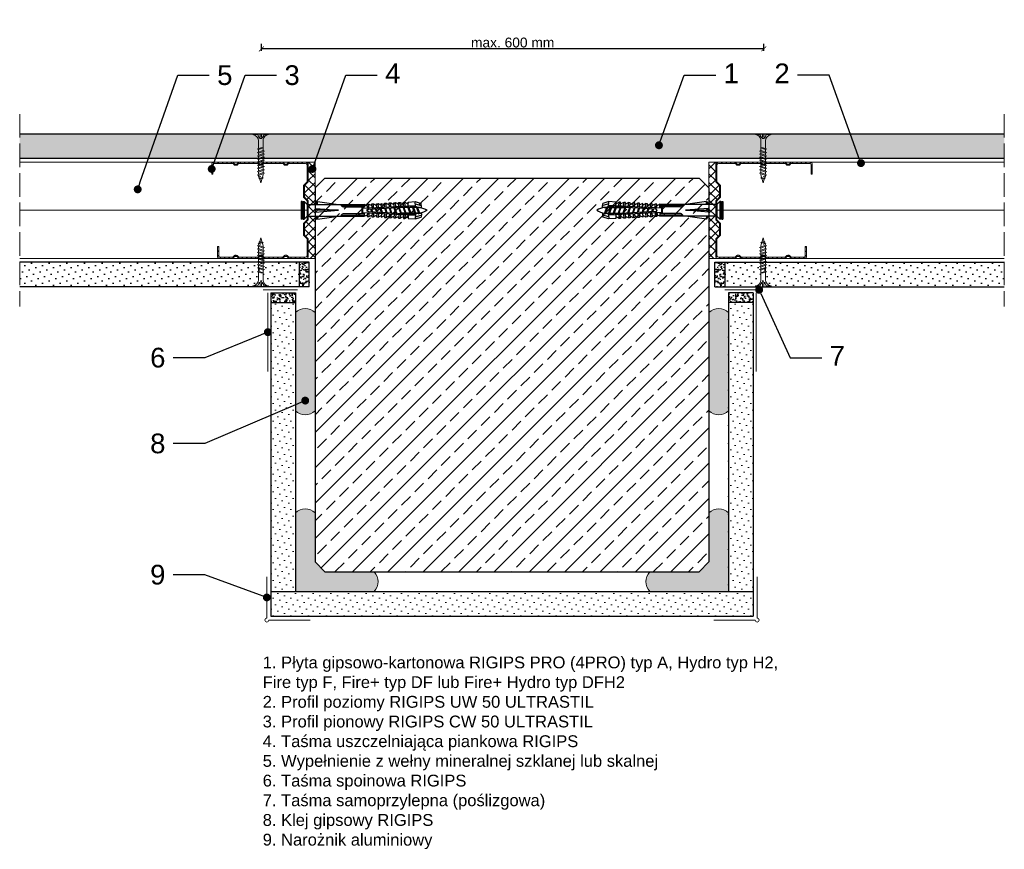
# Model space of a CAD drawing. Header units: millimetres. Extents: x 1245 to 3706, y 234 to 1605.
# Tile 3 of 9: x 1245 to 1745, y 1184 to 1605. Entities that reach past the tile are written whole.
import ezdxf
from ezdxf import colors
from ezdxf.entities.mleader import LeaderData, LeaderLine
from ezdxf.math import Vec2, Vec3

# ---------------------------------------------------------------- set-up
doc = ezdxf.new("R2010")
doc.units = ezdxf.units.MM
doc.linetypes.add('ACAD_ISO02W100', pattern=[15, 12, -3])
for name, color, linetype, lineweight in [('_ISOVER WELNA', 7, 'BATTING', 9), ('_RIGIPS AKCESORIA', 7, 'Continuous', 18), ('_RIGIPS G-K', 7, 'Continuous', 25), ('_RIGIPS PROFIL', 7, 'Continuous', 18), ('KRESKOWANIE', 7, 'Continuous', 9), ('OPISY', 7, 'Continuous', 9), ('PRZERYWANA', 7, 'ACAD_ISO02W100', 9), ('WYMIARY', 7, 'Continuous', 25)]:
    doc.layers.add(name, color=color, linetype=linetype, lineweight=lineweight)
doc.styles.get("Standard").update_dxf_attribs({"font": 'arial.ttf'})
doc.linetypes.add('BATTING', pattern='A,0.00254,-2.54,[134,ltypeshp.shx,S=2.54,R=0,X=-2.54,Y=0],-5.08,[134,ltypeshp.shx,S=2.54,R=180,X=2.54,Y=0],-2.54', length=10.16254)
doc.dimstyles.new('ISO-25', dxfattribs={"dimtxt": 5, "dimasz": 2.5, "dimexe": 2.5, "dimexo": 0.625, "dimtad": 1, "dimtxsty": 'Standard', "dimblk": 'ARCHTICK', "dimcen": 2.5, "dimadec": 0, "dimazin": 0, "dimtfac": 1, "dimtmove": 0, "dimatfit": 3, "dimfxl": 1, "dimfxlon": 1, "dimarcsym": 0})

# ---------------------------------------------------------------- blocks, each defined once
blk = doc.blocks.new('TN 25')
at = {"layer": '_RIGIPS AKCESORIA'}
for p, q in [((0, -0.84), (0, 7.16)), ((0, 7.16), (0.46, 7.16)), ((0.46, 7.16), (0.46, 4.78)), ((8.47, 4.46), (8.79, 5)), ((8.79, 5), (9.93, 2.01)), ((10.1, 4.46), (10.41, 5)), ((10.41, 5), (11.56, 2.01)), ((11.67, 4.46), (11.99, 5)), ((11.99, 5), (13.14, 2.01)), ((13.21, 4.46), (13.52, 5)), ((13.52, 5), (14.67, 2.01)), ((14.8, 4.46), (15.12, 5)), ((15.12, 5), (16.26, 2.01)), ((16.42, 4.46), (16.73, 5)), ((16.73, 5), (17.88, 2.01)), ((17.99, 4.46), (18.31, 5)), ((18.31, 5), (19.45, 2.01)), ((19.68, 4.46), (20, 5)), ((20, 5), (21.14, 2.01)), ((0.46, 4.78), (0, 4.78)), ((0, 3.5), (1.77, 3.5)), ((0, 2.83), (1.77, 2.83)), ((0.46, 1.64), (0, 1.64)), ((0.46, -0.84), (0.46, 1.64)), ((1.77, 3.5), (1.77, 4.2)), ((1.77, 2.83), (1.77, 2.18)), ((3.02, 4.46), (8.47, 4.46)), ((7.49, 2.01), (3.55, 2.01)), ((7.12, 4.46), (7.12, 3.18)), ((8.03, 2.01), (7.12, 4.46)), ((7.12, 3.18), (7.65, 1.53)), ((7.65, 1.53), (8.03, 2.01)), ((9.41, 2.01), (8.03, 2.01)), ((9.61, 1.51), (8.47, 4.46)), ((9, 4.46), (10.1, 4.46)), ((9.93, 2.01), (9.61, 1.51)), ((11.04, 2.01), (9.93, 2.01)), ((11.23, 1.51), (10.1, 4.46)), ((10.62, 4.46), (11.67, 4.46)), ((11.56, 2.01), (11.23, 1.51)), ((12.61, 2.01), (11.56, 2.01)), ((12.81, 1.51), (11.67, 4.46)), ((12.2, 4.46), (13.21, 4.46)), ((13.14, 2.01), (12.81, 1.51)), ((14.15, 2.01), (13.14, 2.01)), ((14.34, 1.51), (13.21, 4.46)), ((13.73, 4.46), (14.8, 4.46)), ((14.67, 2.01), (14.34, 1.51)), ((15.74, 2.01), (14.67, 2.01)), ((15.94, 1.51), (14.8, 4.46)), ((15.33, 4.46), (16.42, 4.46)), ((16.26, 2.01), (15.94, 1.51)), ((17.36, 2.01), (16.26, 2.01)), ((17.55, 1.51), (16.42, 4.46)), ((16.94, 4.46), (17.99, 4.46)), ((17.88, 2.01), (17.55, 1.51)), ((18.93, 2.01), (17.88, 2.01)), ((19.13, 1.51), (17.99, 4.46)), ((18.52, 4.46), (19.68, 4.46)), ((19.45, 2.01), (19.13, 1.51)), ((19.45, 2.01), (20.62, 2.01)), ((20.82, 1.51), (19.68, 4.46)), ((20.21, 4.46), (20.7, 4.46)), ((20.7, 4.46), (22.28, 3.98)), ((21.14, 2.01), (20.82, 1.51)), ((21.14, 2.01), (21.81, 2.12)), ((21.85, 1.83), (21.67, 3.28)), ((21.67, 3.28), (22.14, 2.4)), ((22.14, 2.4), (21.85, 1.83)), ((22.7, 2.36), (22.14, 2.4)), ((22.28, 3.98), (22.56, 4.37)), ((22.7, 2.36), (22.28, 3.98)), ((22.56, 4.37), (23.03, 2.71)), ((23.03, 2.71), (22.7, 2.36)), ((22.71, 3.85), (25, 3.24)), ((25, 3.24), (23.03, 2.71)), ((0, -0.84), (0.46, -0.84))]:
    blk.add_line(p, q, dxfattribs=at)
for centre, major_axis, ratio, start_param, end_param in [((3.09, 7.67), (0.17, 3.2), 0.826134, 1.773653, 3.180586), ((-0.04, 0.9), (0, 3.93), 0.848176, -0.720942, -0.151112), ((3.37, -1.57), (0.28, 3.57), 0.832181, 0.035984, 1.430787), ((-2.73, 15.91), (0, 14.76), 0.848176, 3.399396, 3.475072), ((0.59, 4.62), (0, 2.81), 0.848176, 3.475072, 3.862535), ((1.66, 3.18), (0, 0.895), 0.848176, -1.552777, -0.720942), ((1.66, 3.18), (0, 0.895), 0.848176, 3.862535, 4.730408)]:
    blk.add_ellipse(centre, major_axis=major_axis, ratio=ratio, start_param=start_param, end_param=end_param, dxfattribs=at)
blk = doc.blocks.new('CW 50 ULTRASTIL')
h = blk.add_hatch()
h.set_pattern_fill('ANSI31', color=256, scale=0.5, style=0)
h.paths.add_polyline_path([(28.56, 40.65, -0.198912), (28.71, 41), (30.21, 42.51, 0.198912), (30.36, 42.86), (30.36, 48.45, 0.198912), (30.21, 48.8), (28.71, 50.31, -0.198912), (28.56, 50.66), (28.56, 59.85, -0.198912), (28.71, 60.2), (30.21, 61.71, 0.198912), (30.36, 62.06), (30.36, 67.65, 0.198912), (30.21, 68), (28.71, 69.51, -0.198912), (28.56, 69.86), (28.56, 78.31, -0.414214), (29.36, 79.11), (37.68, 79.11, -0.198912), (38.04, 78.96), (38.74, 78.25, 0.198912), (39.1, 78.11), (39.68, 78.11, 0.198912), (40.04, 78.25), (40.74, 78.96, -0.198912), (41.1, 79.11), (50.38, 79.11, -0.198912), (50.74, 78.96), (51.44, 78.25, 0.198912), (51.8, 78.11), (52.38, 78.11, 0.198912), (52.74, 78.25), (53.44, 78.96, -0.198912), (53.8, 79.11), (63.08, 79.11, -0.198912), (63.44, 78.96), (64.14, 78.25, 0.198912), (64.5, 78.11), (65.08, 78.11, 0.198912), (65.44, 78.25), (66.14, 78.96, -0.198912), (66.5, 79.11), (75.66, 79.11, -0.414214), (76.46, 78.31), (76.46, 73.66), (77.01, 73.66), (77.01, 78.86, 0.414214), (76.21, 79.66), (66.5, 79.66, 0.198912), (66.14, 79.51), (65.44, 78.8, -0.198912), (65.08, 78.66), (64.5, 78.66, -0.198912), (64.14, 78.8), (63.44, 79.51, 0.198912), (63.08, 79.66), (53.8, 79.66, 0.198912), (53.44, 79.51), (52.74, 78.8, -0.198912), (52.38, 78.66), (51.8, 78.66, -0.198912), (51.44, 78.8), (50.74, 79.51, 0.198912), (50.38, 79.66), (41.1, 79.66, 0.198912), (40.74, 79.51), (40.04, 78.8, -0.198912), (39.68, 78.66), (39.1, 78.66, -0.198912), (38.74, 78.8), (38.04, 79.51, 0.198912), (37.68, 79.66), (28.81, 79.66, 0.414214), (28.01, 78.86), (28.01, 69.86, 0.198912), (28.16, 69.51), (29.66, 68, -0.198912), (29.81, 67.65), (29.81, 62.06, -0.198912), (29.66, 61.71), (28.16, 60.2, 0.198912), (28.01, 59.85), (28.01, 50.66, 0.198912), (28.16, 50.31), (29.66, 48.8, -0.198912), (29.81, 48.45), (29.81, 42.86, -0.198912), (29.66, 42.51), (28.16, 41, 0.198912), (28.01, 40.65), (28.01, 31.66, 0.414214), (28.81, 30.86), (37.68, 30.86, 0.198912), (38.04, 31), (38.74, 31.71, -0.198912), (39.1, 31.86), (39.68, 31.86, -0.198912), (40.04, 31.71), (40.74, 31, 0.198912), (41.1, 30.86), (50.38, 30.86, 0.198912), (50.74, 31), (51.44, 31.71, -0.198912), (51.8, 31.86), (52.38, 31.86, -0.198912), (52.74, 31.71), (53.44, 31, 0.198912), (53.8, 30.86), (63.08, 30.86, 0.198912), (63.44, 31), (64.14, 31.71, -0.198912), (64.5, 31.86), (65.08, 31.86, -0.198912), (65.44, 31.71), (66.14, 31, 0.198912), (66.5, 30.86), (73.21, 30.86, 0.414214), (74.01, 31.66), (74.01, 36.86), (73.46, 36.86), (73.46, 32.21, -0.414214), (72.66, 31.41), (66.5, 31.41, -0.198912), (66.14, 31.55), (65.44, 32.26, 0.198912), (65.08, 32.41), (64.5, 32.41, 0.198912), (64.14, 32.26), (63.44, 31.55, -0.198912), (63.08, 31.41), (53.8, 31.41, -0.198912), (53.44, 31.55), (52.74, 32.26, 0.198912), (52.38, 32.41), (51.8, 32.41, 0.198912), (51.44, 32.26), (50.74, 31.55, -0.198912), (50.38, 31.41), (41.1, 31.41, -0.198912), (40.74, 31.55), (40.04, 32.26, 0.198912), (39.68, 32.41), (39.1, 32.41, 0.198912), (38.74, 32.26), (38.04, 31.55, -0.198912), (37.68, 31.41), (29.36, 31.41, -0.414214), (28.56, 32.21)])
at = {"layer": '_RIGIPS PROFIL'}
for p, q in [((28.01, 78.86), (28.01, 69.86)), ((28.56, 78.31), (28.56, 69.86)), ((37.68, 79.66), (28.81, 79.66)), ((37.68, 79.11), (29.36, 79.11)), ((38.04, 79.51), (38.74, 78.8)), ((38.04, 78.96), (38.74, 78.25)), ((39.68, 78.66), (39.1, 78.66)), ((39.68, 78.11), (39.1, 78.11)), ((40.74, 79.51), (40.04, 78.8)), ((40.74, 78.96), (40.04, 78.25)), ((50.38, 79.66), (41.1, 79.66)), ((50.38, 79.11), (41.1, 79.11)), ((50.74, 79.51), (51.44, 78.8)), ((50.74, 78.96), (51.44, 78.25)), ((52.38, 78.66), (51.8, 78.66)), ((52.38, 78.11), (51.8, 78.11)), ((53.44, 79.51), (52.74, 78.8)), ((53.44, 78.96), (52.74, 78.25)), ((53.8, 79.66), (63.08, 79.66)), ((53.8, 79.11), (63.08, 79.11)), ((63.44, 79.51), (64.14, 78.8)), ((63.44, 78.96), (64.14, 78.25)), ((65.08, 78.66), (64.5, 78.66)), ((65.08, 78.11), (64.5, 78.11)), ((66.14, 79.51), (65.44, 78.8)), ((66.14, 78.96), (65.44, 78.25)), ((76.21, 79.66), (66.5, 79.66)), ((75.66, 79.11), (66.5, 79.11)), ((76.46, 73.66), (76.46, 78.31)), ((77.01, 73.66), (77.01, 78.86)), ((76.46, 73.66), (77.01, 73.66)), ((29.66, 68), (28.16, 69.51)), ((30.21, 68), (28.71, 69.51)), ((29.81, 67.65), (29.81, 62.06)), ((30.36, 67.65), (30.36, 62.06)), ((29.66, 61.71), (28.16, 60.2)), ((30.21, 61.71), (28.71, 60.2)), ((28.01, 59.85), (28.01, 50.66)), ((28.56, 59.85), (28.56, 50.66)), ((29.66, 48.8), (28.16, 50.31)), ((30.21, 48.8), (28.71, 50.31)), ((29.81, 42.86), (29.81, 48.45)), ((30.36, 42.86), (30.36, 48.45)), ((28.01, 31.66), (28.01, 40.65)), ((29.66, 42.51), (28.16, 41)), ((28.56, 32.21), (28.56, 40.65)), ((30.21, 42.51), (28.71, 41)), ((73.46, 36.86), (73.46, 32.21)), ((73.46, 36.86), (74.01, 36.86)), ((74.01, 36.86), (74.01, 31.66)), ((37.68, 30.86), (28.81, 30.86)), ((37.68, 31.41), (29.36, 31.41)), ((38.04, 31.55), (38.74, 32.26)), ((38.04, 31), (38.74, 31.71)), ((39.68, 32.41), (39.1, 32.41)), ((39.68, 31.86), (39.1, 31.86)), ((40.74, 31.55), (40.04, 32.26)), ((40.74, 31), (40.04, 31.71)), ((50.38, 31.41), (41.1, 31.41)), ((50.38, 30.86), (41.1, 30.86)), ((50.74, 31.55), (51.44, 32.26)), ((50.74, 31), (51.44, 31.71)), ((52.38, 32.41), (51.8, 32.41)), ((52.38, 31.86), (51.8, 31.86)), ((53.44, 31.55), (52.74, 32.26)), ((53.44, 31), (52.74, 31.71)), ((53.8, 31.41), (63.08, 31.41)), ((53.8, 30.86), (63.08, 30.86)), ((63.44, 31.55), (64.14, 32.26)), ((63.44, 31), (64.14, 31.71)), ((65.08, 32.41), (64.5, 32.41)), ((65.08, 31.86), (64.5, 31.86)), ((66.14, 31.55), (65.44, 32.26)), ((66.14, 31), (65.44, 31.71)), ((72.66, 31.41), (66.5, 31.41)), ((73.21, 30.86), (66.5, 30.86))]:
    blk.add_line(p, q, dxfattribs=at)
for centre, radius, start, end in [((28.81, 78.86), 0.8, 90, 180), ((29.36, 78.31), 0.8, 90, 180), ((37.68, 79.16), 0.5, 45, 90), ((37.68, 78.61), 0.5, 45, 90), ((39.1, 79.16), 0.5, 225, 270), ((39.1, 78.61), 0.5, 225, 270), ((39.68, 79.16), 0.5, 270, 315), ((39.68, 78.61), 0.5, 270, 315), ((41.1, 79.16), 0.5, 90, 135), ((41.1, 78.61), 0.5, 90, 135), ((50.38, 79.16), 0.5, 45, 90), ((50.38, 78.61), 0.5, 45, 90), ((51.8, 79.16), 0.5, 225, 270), ((51.8, 78.61), 0.5, 225, 270), ((52.38, 79.16), 0.5, 270, 315), ((52.38, 78.61), 0.5, 270, 315), ((53.8, 79.16), 0.5, 90, 135), ((53.8, 78.61), 0.5, 90, 135), ((63.08, 79.16), 0.5, 45, 90), ((63.08, 78.61), 0.5, 45, 90), ((64.5, 79.16), 0.5, 225, 270), ((64.5, 78.61), 0.5, 225, 270), ((65.08, 79.16), 0.5, 270, 315), ((65.08, 78.61), 0.5, 270, 315), ((66.5, 79.16), 0.5, 90, 135), ((66.5, 78.61), 0.5, 90, 135), ((75.66, 78.31), 0.8, 0, 90), ((76.21, 78.86), 0.8, 0, 90), ((28.51, 69.86), 0.5, 180, 225), ((29.06, 69.86), 0.5, 180, 225), ((29.31, 67.65), 0.5, 0, 45), ((29.86, 67.65), 0.5, 0, 45), ((28.51, 59.85), 0.5, 135, 180), ((29.06, 59.85), 0.5, 135, 180), ((29.31, 62.06), 0.5, 315, 0), ((29.86, 62.06), 0.5, 315, 0), ((28.51, 50.66), 0.5, 180, 225), ((29.06, 50.66), 0.5, 180, 225), ((29.31, 48.45), 0.5, 0, 45), ((29.86, 48.45), 0.5, 0, 45), ((28.51, 40.65), 0.5, 135, 180), ((29.06, 40.65), 0.5, 135, 180), ((29.31, 42.86), 0.5, 315, 0), ((29.86, 42.86), 0.5, 315, 0), ((28.81, 31.66), 0.8, 180, 270), ((29.36, 32.21), 0.8, 180, 270), ((37.68, 31.91), 0.5, 270, 315), ((37.68, 31.36), 0.5, 270, 315), ((39.1, 31.91), 0.5, 90, 135), ((39.1, 31.36), 0.5, 90, 135), ((39.68, 31.91), 0.5, 45, 90), ((39.68, 31.36), 0.5, 45, 90), ((41.1, 31.91), 0.5, 225, 270), ((41.1, 31.36), 0.5, 225, 270), ((50.38, 31.91), 0.5, 270, 315), ((50.38, 31.36), 0.5, 270, 315), ((51.8, 31.91), 0.5, 90, 135), ((51.8, 31.36), 0.5, 90, 135), ((52.38, 31.91), 0.5, 45, 90), ((52.38, 31.36), 0.5, 45, 90), ((53.8, 31.91), 0.5, 225, 270), ((53.8, 31.36), 0.5, 225, 270), ((63.08, 31.91), 0.5, 270, 315), ((63.08, 31.36), 0.5, 270, 315), ((64.5, 31.91), 0.5, 90, 135), ((64.5, 31.36), 0.5, 90, 135), ((65.08, 31.91), 0.5, 45, 90), ((65.08, 31.36), 0.5, 45, 90), ((66.5, 31.91), 0.5, 225, 270), ((66.5, 31.36), 0.5, 225, 270), ((72.66, 32.21), 0.8, 270, 0), ((73.21, 31.66), 0.8, 270, 0)]:
    blk.add_arc(centre, radius, start, end, dxfattribs=at)
blk = doc.blocks.new('kolek rozprezny komplet 60')
for p, q in [((390.66, 217.01), (390.76, 218.91)), ((393.15, 216.88), (390.66, 217.01)), ((393.75, 218.75), (390.71, 217.96)), ((393.81, 219.85), (390.76, 218.91)), ((391.67, 216.95), (392.67, 216.95)), ((392.67, 216.95), (391.67, 213.95)), ((392.67, 216.95), (392.07, 213.95)), ((393.07, 216.95), (392.07, 213.95)), ((392.67, 216.95), (393.04, 217.45)), ((393.07, 216.95), (393.04, 217.45)), ((393.07, 216.95), (394.67, 216.95)), ((394.67, 216.95), (393.67, 213.95)), ((393.68, 217.35), (393.81, 219.85)), ((417.38, 216.11), (393.68, 217.35)), ((420.47, 216.55), (393.71, 217.95)), ((397.41, 219.66), (393.81, 219.85)), ((394.67, 216.95), (394.07, 213.95)), ((395.07, 216.95), (394.07, 213.95)), ((394.67, 216.95), (394.92, 217.29)), ((395.07, 216.95), (395.05, 217.28)), ((395.07, 216.95), (397.07, 216.95)), ((397.07, 216.95), (396.07, 213.95)), ((397.07, 216.95), (396.47, 213.95)), ((397.47, 216.95), (396.47, 213.95)), ((397.07, 216.95), (397.23, 217.17)), ((397.31, 217.76), (397.41, 219.66)), ((397.47, 216.95), (397.46, 217.16)), ((397.47, 216.95), (399.47, 216.95)), ((397.67, 217.14), (397.71, 217.74)), ((399, 219.58), (397.82, 218.98)), ((398.47, 217.1), (398.5, 217.7)), ((399.47, 216.95), (398.47, 213.95)), ((399.47, 216.95), (398.87, 213.95)), ((399.87, 216.95), (398.87, 213.95)), ((398.9, 217.68), (399, 219.58)), ((399.8, 219.54), (399, 219.58)), ((399.47, 216.95), (399.55, 217.05)), ((399.7, 217.64), (399.8, 219.54)), ((399.87, 216.95), (399.87, 217.03)), ((399.87, 216.95), (401.38, 216.95)), ((400.07, 217.02), (400.1, 217.62)), ((401.4, 219.45), (400.22, 218.85)), ((400.87, 216.98), (400.9, 217.58)), ((401.87, 216.92), (400.87, 213.95)), ((401.87, 216.92), (401.27, 213.95)), ((402.26, 216.9), (401.27, 213.95)), ((401.3, 217.56), (401.4, 219.45)), ((402.2, 219.41), (401.4, 219.45)), ((402.1, 217.51), (402.2, 219.41)), ((402.47, 216.89), (402.5, 217.49)), ((403.8, 219.33), (402.61, 218.72)), ((403.27, 216.85), (403.3, 217.45)), ((404.22, 216.8), (403.31, 214.05)), ((403.7, 217.43), (403.8, 219.33)), ((404.24, 216.8), (403.7, 214.07)), ((404.62, 216.78), (403.72, 214.07)), ((404.6, 219.29), (403.8, 219.33)), ((404.5, 217.39), (404.6, 219.29)), ((404.86, 216.77), (404.9, 217.37)), ((406.19, 219.2), (405.01, 218.6)), ((405.66, 216.73), (405.69, 217.32)), ((406.58, 216.68), (405.75, 214.18)), ((406.09, 217.3), (406.19, 219.2)), ((406.62, 216.68), (406.12, 214.2)), ((406.98, 216.66), (406.16, 214.2)), ((406.99, 219.16), (406.19, 219.2)), ((406.89, 217.26), (406.99, 219.16)), ((407.26, 216.64), (407.29, 217.24)), ((408.59, 219.08), (407.41, 218.47)), ((408.06, 216.6), (408.09, 217.2)), ((408.94, 216.55), (408.19, 214.31)), ((408.49, 217.18), (408.59, 219.08)), ((408.99, 216.55), (408.55, 214.33)), ((409.39, 219.03), (408.59, 219.08)), ((409.34, 216.53), (408.6, 214.33)), ((409.29, 217.14), (409.39, 219.03)), ((409.66, 216.52), (409.69, 217.12)), ((410.99, 218.95), (409.8, 218.35)), ((410.46, 216.47), (410.49, 217.07)), ((411.3, 216.43), (410.64, 214.44)), ((410.89, 217.05), (410.99, 218.95)), ((411.37, 216.43), (410.98, 214.45)), ((411.69, 216.41), (411.04, 214.46)), ((412.59, 218.87), (411.4, 218.26)), ((412.05, 216.39), (412.09, 216.99)), ((412.49, 216.97), (412.59, 218.87)), ((413.38, 218.82), (412.59, 218.87)), ((412.85, 216.35), (412.89, 216.95)), ((413.66, 216.31), (413.08, 214.56)), ((413.28, 216.93), (413.38, 218.82)), ((413.75, 216.3), (413.4, 214.58)), ((414.05, 216.29), (413.49, 214.58)), ((414.98, 218.74), (413.8, 218.14)), ((414.45, 216.27), (414.48, 216.86)), ((414.88, 216.84), (414.98, 218.74)), ((415.78, 218.7), (414.98, 218.74)), ((415.25, 216.22), (415.28, 216.82)), ((416.02, 216.18), (415.52, 214.69)), ((415.68, 216.8), (415.78, 218.7)), ((416.12, 216.18), (415.83, 214.71)), ((416.41, 216.16), (415.93, 214.71)), ((417.38, 218.62), (416.2, 218.01)), ((417.28, 216.72), (417.38, 218.62)), ((418.18, 218.57), (417.38, 218.62)), ((418.22, 215.58), (418.01, 214.95)), ((418.08, 216.68), (418.18, 218.57)), ((419.78, 218.49), (418.59, 217.89)), ((419.68, 216.59), (419.78, 218.49)), ((430.17, 217.15), (419.71, 217.15)), ((431.37, 217.95), (419.75, 217.95)), ((448.67, 218.45), (419.77, 218.45)), ((420.47, 217.15), (420.47, 213.75)), ((420.67, 217.15), (420.67, 213.75)), ((420.87, 217.15), (420.87, 213.75)), ((443.47, 219.95), (432.8, 218.45)), ((444.34, 216.37), (432.8, 215.45)), ((432.8, 215.45), (443.47, 215.45)), ((444.34, 214.53), (432.8, 215.45)), ((443.47, 218.45), (443.47, 219.95)), ((443.47, 219.95), (444.34, 218.45)), ((444.34, 216.37), (443.47, 215.45)), ((444.34, 214.53), (443.47, 215.45)), ((444.34, 214.53), (444.34, 216.37)), ((450.17, 219.95), (448.67, 218.45)), ((448.67, 218.45), (448.67, 212.45)), ((448.67, 216.95), (448.67, 213.95)), ((450.17, 219.95), (450.17, 210.95)), ((450.67, 219.95), (450.17, 219.95)), ((450.67, 219.95), (450.67, 210.95)), ((450.67, 219.35), (451.17, 219.95)), ((451.17, 219.95), (451.67, 219.95)), ((451.17, 219.95), (451.17, 210.95)), ((451.67, 219.95), (451.67, 210.95)), ((393.15, 214.02), (390.66, 213.89)), ((390.66, 213.89), (390.76, 211.99)), ((393.75, 212.15), (390.71, 212.94)), ((393.81, 211.05), (390.76, 211.99)), ((391.67, 213.95), (391.71, 213.45)), ((391.71, 213.45), (392.07, 213.95)), ((392.07, 213.95), (393.67, 213.95)), ((393.67, 213.95), (393.7, 213.55)), ((417.38, 214.79), (393.68, 213.55)), ((393.68, 213.55), (393.81, 211.05)), ((420.47, 214.35), (393.71, 212.95)), ((393.78, 213.55), (394.07, 213.95)), ((397.41, 211.24), (393.81, 211.05)), ((394.07, 213.95), (396.07, 213.95)), ((396.07, 213.95), (396.09, 213.67)), ((396.28, 213.68), (396.47, 213.95)), ((396.47, 213.95), (398.47, 213.95)), ((397.31, 213.14), (397.41, 211.24)), ((397.67, 213.76), (397.71, 213.16)), ((399, 211.32), (397.82, 211.93)), ((398.47, 213.95), (398.48, 213.8)), ((398.47, 213.8), (398.5, 213.2)), ((398.77, 213.81), (398.87, 213.95)), ((398.87, 213.95), (400.87, 213.95)), ((398.9, 213.22), (399, 211.32)), ((399.8, 211.36), (399, 211.32)), ((399.7, 213.26), (399.8, 211.36)), ((400.07, 213.88), (400.1, 213.28)), ((401.4, 211.45), (400.22, 212.05)), ((400.87, 213.95), (400.88, 213.92)), ((400.87, 213.92), (400.9, 213.32)), ((401.27, 213.95), (401.38, 213.95)), ((401.27, 213.94), (401.27, 213.95)), ((401.3, 213.35), (401.4, 211.45)), ((402.2, 211.49), (401.4, 211.45)), ((402.1, 213.39), (402.2, 211.49)), ((402.47, 214.01), (402.5, 213.41)), ((403.8, 211.57), (402.61, 212.18)), ((403.27, 214.05), (403.3, 213.45)), ((403.7, 213.47), (403.8, 211.57)), ((404.6, 211.62), (403.8, 211.57)), ((404.5, 213.51), (404.6, 211.62)), ((404.86, 214.13), (404.9, 213.53)), ((406.19, 211.7), (405.01, 212.3)), ((405.66, 214.17), (405.69, 213.58)), ((406.09, 213.6), (406.19, 211.7)), ((406.99, 211.74), (406.19, 211.7)), ((406.89, 213.64), (406.99, 211.74)), ((407.26, 214.26), (407.29, 213.66)), ((408.59, 211.82), (407.41, 212.43)), ((408.06, 214.3), (408.09, 213.7)), ((408.49, 213.72), (408.59, 211.82)), ((409.39, 211.87), (408.59, 211.82)), ((409.29, 213.76), (409.39, 211.87)), ((409.66, 214.38), (409.69, 213.79)), ((410.99, 211.95), (409.8, 212.55)), ((410.46, 214.43), (410.49, 213.83)), ((410.89, 213.85), (410.99, 211.95)), ((412.59, 212.03), (411.4, 212.64)), ((412.05, 214.51), (412.09, 213.91)), ((412.49, 213.93), (412.59, 212.03)), ((413.38, 212.08), (412.59, 212.03)), ((412.85, 214.55), (412.89, 213.95)), ((413.28, 213.97), (413.38, 212.08)), ((414.98, 212.16), (413.8, 212.76)), ((414.45, 214.64), (414.48, 214.04)), ((414.88, 214.06), (414.98, 212.16)), ((415.78, 212.2), (414.98, 212.16)), ((415.25, 214.68), (415.28, 214.08)), ((415.68, 214.1), (415.78, 212.2)), ((417.38, 212.29), (416.2, 212.89)), ((417.28, 214.18), (417.38, 212.29)), ((418.18, 212.33), (417.38, 212.29)), ((418.08, 214.22), (418.18, 212.33)), ((419.78, 212.41), (418.59, 213.01)), ((419.68, 214.31), (419.78, 212.41)), ((430.17, 213.75), (419.71, 213.75)), ((431.37, 212.95), (419.75, 212.95)), ((448.67, 212.45), (419.77, 212.45)), ((443.47, 210.95), (432.8, 212.45)), ((443.47, 212.45), (443.47, 210.95)), ((443.47, 210.95), (444.34, 212.45)), ((450.17, 210.95), (448.67, 212.45)), ((450.67, 210.95), (450.17, 210.95)), ((450.67, 211.55), (451.17, 210.95)), ((451.17, 210.95), (451.67, 210.95))]:
    blk.add_line(p, q)
for centre, radius, start, end in [((393.41, 206.24), 10.85, 99.2038, 121.9083), ((393.41, 224.66), 10.85, 238.0917, 260.7962), ((393.65, 216.85), 0.5, 87, 177), ((397.68, 219.24), 0.3, 177, 297), ((400.08, 219.12), 0.3, 177, 297), ((402.48, 218.99), 0.3, 177, 297), ((404.87, 218.87), 0.3, 177, 297), ((407.27, 218.74), 0.3, 177, 297), ((409.67, 218.61), 0.3, 177, 297), ((411.27, 218.53), 0.3, 177, 297), ((413.66, 218.41), 0.3, 177, 297), ((416.06, 218.28), 0.3, 177, 297), ((417.55, 215.45), 0.682, 255.8604, 104.1386), ((418.46, 218.15), 0.3, 177, 297), ((422.67, 216.95), 1, 90, 168.463), ((430.17, 218.45), 1.3, 270, 0), ((393.65, 214.05), 0.5, 183, 273), ((397.68, 211.66), 0.3, 63, 183), ((400.08, 211.78), 0.3, 63, 183), ((402.48, 211.91), 0.3, 63, 183), ((404.87, 212.03), 0.3, 63, 183), ((407.27, 212.16), 0.3, 63, 183), ((409.67, 212.29), 0.3, 63, 183), ((411.27, 212.37), 0.3, 63, 183), ((413.66, 212.5), 0.3, 63, 183), ((416.06, 212.62), 0.3, 63, 183), ((418.46, 212.75), 0.3, 63, 183), ((422.67, 213.95), 1, 191.537, 270), ((430.17, 212.45), 1.3, 0, 90)]:
    blk.add_arc(centre, radius, start, end)
blk = doc.blocks.new('naroznik')
at = {"layer": '_RIGIPS AKCESORIA'}
for p, q in [((429.5, 69.65), (429.5, 90.65)), ((430.5, 91.65), (451.5, 91.65))]:
    blk.add_line(p, q, dxfattribs=at)
blk.add_arc((429.5, 91.65), 1, 0, 270, dxfattribs=at)
blk = doc.blocks.new('_Dot')
at = {"color": 0, "linetype": 'ByBlock', "lineweight": -2}
blk.add_line((-0.5, 0), (-1, 0), dxfattribs=at)
at = {"color": 0, "linetype": 'ByBlock', "const_width": 0.5}
blk.add_lwpolyline([(-0.25, 0, 1), (0.25, 0, 1)], format="xyb", close=True, dxfattribs=at)
blk = doc.blocks.new('_ArchTick')
at = {"color": 0, "linetype": 'ByBlock', "const_width": 0.15}
blk.add_lwpolyline([(-0.5, -0.5), (0.5, 0.5)], dxfattribs=at)
blk = doc.blocks.new('*D17')
at = {"layer": 'Defpoints', "color": 0, "transparency": 16777216}
for p in [(1367.96, 1590.05), (1367.96, 1546.95), (1623.12, 1546.95)]:
    blk.add_point(p, dxfattribs=at)
at = {"layer": 'WYMIARY', "color": 0, "lineweight": -2, "transparency": 16777216}
for p, q in [((1367.96, 1589.05), (1367.96, 1592.55)), ((1623.12, 1590.05), (1367.96, 1590.05)), ((1623.12, 1589.05), (1623.12, 1592.55))]:
    blk.add_line(p, q, dxfattribs=at)
at = {"layer": 'WYMIARY', "color": 0, "lineweight": -2, "transparency": 16777216, "xscale": 2.5, "yscale": 2.5, "zscale": 2.5, "rotation": 180}
blk.add_blockref('_ArchTick', (1367.96, 1590.05), dxfattribs=at)
at = {"layer": 'WYMIARY', "color": 0, "lineweight": -2, "transparency": 16777216, "xscale": 2.5, "yscale": 2.5, "zscale": 2.5}
blk.add_blockref('_ArchTick', (1623.12, 1590.05), dxfattribs=at)
at = {"layer": 'WYMIARY', "color": 0, "transparency": 16777216, "insert": (1495.54, 1593.23), "char_height": 5, "attachment_point": 5}
blk.add_mtext('max. 600 mm', dxfattribs=at)

msp = doc.modelspace()

# ---------------------------------------------------------------- hatches: boundary and pattern name
at = {"layer": '_RIGIPS AKCESORIA'}
h = msp.add_hatch(dxfattribs=at)
h.set_pattern_fill('ANSI37', color=256, style=0)
h.set_pattern_definition([(135, (2990.4067, 468.1676), (2.245064, 2.245064), []), (45, (2990.4067, 468.1676), (2.245064, -2.245064), [])])
h.paths.add_polyline_path([(1391.703, 1512.644, 0.1989124), (1391.557, 1512.998), (1390.05, 1514.505, -0.1989124), (1389.903, 1514.858), (1389.903, 1520.444, -0.1989124), (1390.05, 1520.798), (1391.557, 1522.305, 0.1989124), (1391.703, 1522.658), (1391.703, 1531.651, 0.4142136), (1390.903, 1532.451), (1395.203, 1532.451), (1395.203, 1483.651), (1390.903, 1483.651, 0.4142136), (1391.703, 1484.451), (1391.703, 1493.444, 0.1989124), (1391.557, 1493.798), (1390.05, 1495.305, -0.1989124), (1389.903, 1495.658), (1389.903, 1501.244, -0.1989124), (1390.05, 1501.598), (1391.557, 1503.105, 0.1989124), (1391.703, 1503.458)])
h = msp.add_hatch(dxfattribs=at)
h.set_pattern_fill('ANSI37', color=256, style=0)
h.set_pattern_definition([(45, (0, 468.1676), (-2.245064, 2.245064), []), (135, (0, 468.1676), (-2.245064, -2.245064), [])])
h.paths.add_polyline_path([(1598.703, 1512.644, -0.1989124), (1598.85, 1512.998), (1600.357, 1514.505, 0.1989124), (1600.503, 1514.858), (1600.503, 1520.444, 0.1989124), (1600.357, 1520.798), (1598.85, 1522.305, -0.1989124), (1598.703, 1522.658), (1598.703, 1531.651, -0.4142136), (1599.503, 1532.451), (1595.203, 1532.451), (1595.203, 1483.651), (1599.503, 1483.651, -0.4142136), (1598.703, 1484.451), (1598.703, 1493.444, -0.1989124), (1598.85, 1493.798), (1600.357, 1495.305, 0.1989124), (1600.503, 1495.658), (1600.503, 1501.244, 0.1989124), (1600.357, 1501.598), (1598.85, 1503.105, -0.1989124), (1598.703, 1503.458)])
at = {"layer": '_RIGIPS G-K'}
h = msp.add_hatch(dxfattribs=at)
h.set_pattern_fill('DOTS', color=256, scale=2, angle=225, style=0)
h.set_pattern_definition([(315, (3690.4067, 492.2676), (-1.122532, -3.367596), [0, -3.175])])
h.paths.add_polyline_path([(1245.203, 1481.651), (1245.203, 1469.151), (1387.203, 1469.151), (1387.203, 1481.651)])
h = msp.add_hatch(dxfattribs=at)
h.set_pattern_fill('AR-SAND', color=256, scale=0.05, style=0)
h.set_pattern_definition([(217.5, (3406.7401, 2572.0351), (0.0800016, -2.4470662), [0, -1.9304, 0, -2.159, 0, -2.06375]), (187.5, (3406.74, 2572.035), (-2.2476164, -3.5841255), [0, -1.0414, 0, -1.7399, 0, -0.66675]), (147.5, (3408.3022, 2572.0351), (-3.9549619, -0.007186), [0, -0.635, 0, -2.286, 0, -2.9845]), (137.5, (3408.3022, 2572.035), (-3.8177823, -1.1146466), [0, -0.3175, 0, -1.4986, 0, -1.7145])])
h.paths.add_polyline_path([(1392.203, 1469.151), (1387.203, 1469.151), (1387.203, 1481.651), (1392.203, 1481.651)])
h = msp.add_hatch(dxfattribs=at)
h.set_pattern_fill('AR-SAND', color=256, scale=0.05, style=0)
h.set_pattern_definition([(322.5, (-416.3334, 2572.0351), (-0.0800016, -2.4470662), [0, -1.9304, 0, -2.159, 0, -2.06375]), (352.5, (-416.3334, 2572.035), (2.2476164, -3.5841255), [0, -1.0414, 0, -1.7399, 0, -0.66675]), (32.5, (-417.8955, 2572.0351), (3.9549619, -0.007186), [0, -0.635, 0, -2.286, 0, -2.9845]), (42.5, (-417.8955, 2572.035), (3.8177823, -1.1146466), [0, -0.3175, 0, -1.4986, 0, -1.7145])])
h.paths.add_polyline_path([(1598.203, 1469.151), (1603.203, 1469.151), (1603.203, 1481.651), (1598.203, 1481.651)])
h = msp.add_hatch(dxfattribs=at)
h.set_pattern_fill('DOTS', color=256, scale=2, angle=225, style=0)
h.set_pattern_definition([(225, (-700, 492.2676), (1.122532, -3.367596), [0, -3.175])])
h.paths.add_polyline_path([(1745.203, 1469.151), (1745.203, 1481.651), (1603.203, 1481.651), (1603.203, 1469.151)])
h = msp.add_hatch(dxfattribs=at)
h.set_pattern_fill('AR-SAND', color=256, scale=0.05, angle=90, style=0)
h.set_pattern_definition([(307.5, (269.8196, 3480.6881), (2.4470662, 0.0800016), [0, -1.9304, 0, -2.159, 0, -2.06375]), (277.5, (269.8196, 3480.688), (3.5841255, -2.2476164), [0, -1.0414, 0, -1.7399, 0, -0.66675]), (237.5, (269.8196, 3482.2502), (0.007186, -3.9549619), [0, -0.635, 0, -2.286, 0, -2.9845]), (227.5, (269.8196, 3482.2502), (1.1146466, -3.8177823), [0, -0.3175, 0, -1.4986, 0, -1.7145])])
h.paths.add_polyline_path([(1372.703, 1466.151), (1372.703, 1461.151), (1385.203, 1461.151), (1385.203, 1466.151)])
h = msp.add_hatch(dxfattribs=at)
h.set_pattern_fill('AR-SAND', color=256, scale=0.05, angle=90, style=0)
h.set_pattern_definition([(307.5, (514.8196, 3480.6881), (2.4470662, 0.0800016), [0, -1.9304, 0, -2.159, 0, -2.06375]), (277.5, (514.8196, 3480.688), (3.5841255, -2.2476164), [0, -1.0414, 0, -1.7399, 0, -0.66675]), (237.5, (514.8196, 3482.2502), (0.007186, -3.9549619), [0, -0.635, 0, -2.286, 0, -2.9845]), (227.5, (514.8196, 3482.2502), (1.1146466, -3.8177823), [0, -0.3175, 0, -1.4986, 0, -1.7145])])
h.paths.add_polyline_path([(1617.703, 1461.151), (1617.703, 1466.151), (1605.203, 1466.151), (1605.203, 1461.151)])
at = {"layer": 'KRESKOWANIE'}
h = msp.add_hatch(dxfattribs=at)
h.set_pattern_fill('DOTS', color=256, scale=2, angle=225, style=0)
h.paths.add_polyline_path([(1745.203, 1546.951), (1245.203, 1546.951), (1245.203, 1534.451), (1745.203, 1534.451)])
h = msp.add_hatch(dxfattribs=at)
h.set_pattern_fill('ANSI33', color=256, scale=2, style=0)
h.paths.add_polyline_path([(1595.203, 1519.451), (1590.203, 1524.451), (1400.203, 1524.451), (1395.203, 1519.451), (1395.203, 1329.451), (1400.203, 1324.451), (1590.203, 1324.451), (1595.203, 1329.451)])
h = msp.add_hatch(dxfattribs=at)
h.set_pattern_fill('DOTS', color=256, scale=2, angle=225, style=0)
h.paths.add_polyline_path([(1385.203, 1461.151), (1372.703, 1461.151), (1372.703, 1314.451), (1385.203, 1314.451)])
h = msp.add_hatch(dxfattribs=at)
h.set_pattern_fill('DOTS', color=256, scale=2, angle=225, style=0)
h.paths.add_polyline_path([(1617.703, 1461.151), (1605.203, 1461.151), (1605.203, 1314.451), (1617.703, 1314.451)])
for points in [[(1395.203, 1456.151, 0.4), (1385.203, 1456.151), (1385.203, 1406.151, 0.4), (1395.203, 1406.151)], [(1595.203, 1456.151, -0.4), (1605.203, 1456.151), (1605.203, 1406.151, -0.4), (1595.203, 1406.151)], [(1385.203, 1354.451, -0.4), (1395.203, 1354.451), (1395.203, 1329.451), (1400.203, 1324.451), (1425.203, 1324.451, -0.4), (1425.203, 1314.451), (1385.203, 1314.451)], [(1605.203, 1354.451, 0.4), (1595.203, 1354.451), (1595.203, 1329.451), (1590.203, 1324.451), (1565.203, 1324.451, 0.4), (1565.203, 1314.451), (1605.203, 1314.451)]]:
    msp.add_hatch(color=256, dxfattribs=at).paths.add_polyline_path(points)
h = msp.add_hatch(dxfattribs=at)
h.set_pattern_fill('DOTS', color=256, scale=2, angle=225, style=0)
h.paths.add_polyline_path([(1617.703, 1314.451), (1372.703, 1314.451), (1372.703, 1301.951), (1617.703, 1301.951)])

# ---------------------------------------------------------------- linework, layer by layer
for p, q in [((1395.203, 1519.451), (1400.203, 1524.451)), ((1400.203, 1524.451), (1590.203, 1524.451)), ((1590.203, 1524.451), (1595.203, 1519.451)), ((1395.203, 1519.451), (1395.203, 1329.451)), ((1595.203, 1519.451), (1595.203, 1329.451)), ((1400.203, 1324.451), (1395.203, 1329.451)), ((1395.203, 1329.451), (1400.203, 1324.451)), ((1595.203, 1329.451), (1590.203, 1324.451)), ((1400.203, 1324.451), (1590.203, 1324.451))]:
    msp.add_line(p, q)
at = {"layer": '_ISOVER WELNA', "ltscale": 2.4}
for p, q in [((1245.203, 1508.051), (1391.153, 1508.051)), ((1745.203, 1508.051), (1599.253, 1508.051))]:
    msp.add_line(p, q, dxfattribs=at)
at = {"layer": '_RIGIPS AKCESORIA'}
for p, q in [((1386.303, 1467.651), (1368.803, 1467.651)), ((1371.203, 1466.151), (1371.203, 1426.151)), ((1603.203, 1467.651), (1620.703, 1467.651)), ((1619.203, 1466.151), (1619.203, 1426.151))]:
    msp.add_line(p, q, dxfattribs=at)
at = {"layer": '_RIGIPS G-K'}
for p, q in [((1245.203, 1546.951), (1745.203, 1546.951)), ((1245.203, 1534.451), (1745.203, 1534.451)), ((1392.203, 1481.651), (1245.203, 1481.651)), ((1387.203, 1481.651), (1387.203, 1469.151)), ((1392.203, 1469.151), (1392.203, 1481.651)), ((1598.203, 1481.651), (1745.203, 1481.651)), ((1598.203, 1469.151), (1598.203, 1481.651)), ((1603.203, 1481.651), (1603.203, 1469.151)), ((1392.203, 1469.151), (1245.203, 1469.151)), ((1372.703, 1466.151), (1372.703, 1301.951)), ((1372.703, 1466.151), (1385.203, 1466.151)), ((1385.203, 1466.151), (1385.203, 1314.451)), ((1598.203, 1469.151), (1745.203, 1469.151)), ((1605.203, 1466.151), (1605.203, 1314.451)), ((1617.703, 1466.151), (1605.203, 1466.151)), ((1617.703, 1466.151), (1617.703, 1301.951)), ((1372.703, 1461.151), (1385.203, 1461.151)), ((1617.703, 1461.151), (1605.203, 1461.151)), ((1372.703, 1314.451), (1617.703, 1314.451)), ((1372.703, 1301.951), (1617.703, 1301.951))]:
    msp.add_line(p, q, dxfattribs=at)
at = {"layer": '_RIGIPS PROFIL'}
for p, q in [((1395.203, 1532.451), (1245.203, 1532.451)), ((1595.203, 1532.451), (1745.203, 1532.451)), ((1395.203, 1483.651), (1245.203, 1483.651)), ((1595.203, 1483.651), (1745.203, 1483.651))]:
    msp.add_line(p, q, dxfattribs=at)
at = {"layer": 'KRESKOWANIE'}
for p, q in [((1395.203, 1519.451), (1395.203, 1532.451)), ((1595.203, 1519.451), (1595.203, 1532.451))]:
    msp.add_line(p, q, dxfattribs=at)
for centre, start, end in [((1390.203, 1450.901), 46.39718, 133.60282), ((1600.203, 1450.901), 46.39718, 133.60282), ((1390.203, 1411.401), 226.39718, 313.60282), ((1600.203, 1411.401), 226.39718, 313.60282), ((1390.203, 1349.201), 46.39718, 133.60282), ((1600.203, 1349.201), 46.39718, 133.60282), ((1419.953, 1319.451), 316.39718, 43.60282), ((1570.453, 1319.451), 136.39718, 223.60282)]:
    msp.add_arc(centre, 7.25, start, end, dxfattribs=at)
at = {"layer": 'PRZERYWANA'}
for p, q in [((1245.203, 1556.951), (1245.203, 1459.151)), ((1745.203, 1556.951), (1745.203, 1459.151))]:
    msp.add_line(p, q, dxfattribs=at)

# ---------------------------------------------------------------- block references
at = {"xscale": -1}
msp.add_blockref('kolek rozprezny komplet 60', (1839.828, 1292.601), dxfattribs=at)
msp.add_blockref('kolek rozprezny komplet 60', (1150.579, 1292.601))
at = {"layer": '_RIGIPS AKCESORIA'}
for name, p, rotation in [('TN 25', (1364.459, 1546.951), 270), ('TN 25', (1625.948, 1469.151), 90), ('naroznik', (1462.358, 870.45), 90)]:
    msp.add_blockref(name, p, dxfattribs=dict(at, rotation=rotation))
at = {"layer": '_RIGIPS AKCESORIA', "xscale": -1}
for name, p, rotation in [('TN 25', (1625.948, 1546.951), 90), ('TN 25', (1364.459, 1469.151), 270), ('naroznik', (1528.049, 870.45), 270)]:
    msp.add_blockref(name, p, dxfattribs=dict(at, rotation=rotation))
at = {"layer": '_RIGIPS PROFIL', "xscale": -1}
msp.add_blockref('CW 50 ULTRASTIL', (1419.713, 1452.794), dxfattribs=at)
at = {"layer": '_RIGIPS PROFIL'}
msp.add_blockref('CW 50 ULTRASTIL', (1570.693, 1452.794), dxfattribs=at)

# ---------------------------------------------------------------- texts
at = {"insert": (1368.62, 1281.428), "char_height": 6, "width": 263.35203, "attachment_point": 1}
msp.add_mtext('1. Płyta gipsowo-kartonowa RIGIPS PRO (4PRO) typ A, Hydro typ H2, Fire typ F, Fire+ typ DF lub Fire+ Hydro typ DFH2\\P2. Profil poziomy RIGIPS UW 50 ULTRASTIL\\P3. Profil pionowy RIGIPS CW 50 ULTRASTIL\\P4. Taśma uszczelniająca piankowa RIGIPS\\P5. Wypełnienie z wełny mineralnej szklanej lub skalnej\\P6. Taśma spoinowa RIGIPS\\P7. Taśma samoprzylepna (poślizgowa)\\P8. Klej gipsowy RIGIPS\\P9. Narożnik aluminiowy', dxfattribs=at)

# ---------------------------------------------------------------- dimensions: what is measured, and where the dimension line sits
at = {"layer": 'WYMIARY'}
dim = msp.add_linear_dim(base=(1367.957, 1590.051), p1=(1623.117, 1546.951), p2=(1367.957, 1546.951), text='max. 600 mm', dimstyle='ISO-25', override={"dimtad": 3, "dimtmove": 2}, dxfattribs=at)
dim.commit()
dim.dimension.update_dxf_attribs({"geometry": '*D17', "text_midpoint": (1495.537, 1593.228)})

# ---------------------------------------------------------------- leaders
at = {"layer": 'OPISY'}
ml = msp.add_multileader_mtext('Standard', dxfattribs=at)
ml.set_content('5', color=256)
ml.set_leader_properties()
ml.set_arrow_properties(name='DOT')
ml.build(insert=Vec2(0, 0))
ctx = ml.context
ctx.base_point, ctx.char_height, ctx.landing_gap_size, ctx.plane_origin = Vec3(1341.472, 1576.612), 10, 4, Vec3(1148.883, 1720.271)
notes = []
notes.append((ctx, [(0, (1, 1, 0), (1325.472, 1576.612), (1, 0), 16, [(0, [(1305.136, 1518.677)], 0, [])])]))
ctx.mtext.insert, ctx.mtext.flow_direction = Vec3(1345.472, 1581.697), 5
ml = msp.add_multileader_mtext('Standard', dxfattribs=at)
ml.set_content('3', color=256)
ml.set_leader_properties()
ml.set_arrow_properties(name='DOT')
ml.build(insert=Vec2(0, 0))
ctx = ml.context
ctx.base_point, ctx.char_height, ctx.landing_gap_size, ctx.plane_origin = Vec3(1375.638, 1576.612), 10, 4, Vec3(1183.049, 1720.271)
notes.append((ctx, [(0, (1, 1, 0), (1359.638, 1576.612), (1, 0), 16, [(0, [(1342.703, 1529.051)], 0, [])])]))
ctx.mtext.insert, ctx.mtext.flow_direction = Vec3(1379.638, 1581.701), 5
ml = msp.add_multileader_mtext('Standard', dxfattribs=at)
ml.set_content('4', color=256)
ml.set_leader_properties()
ml.set_arrow_properties(name='DOT')
ml.build(insert=Vec2(0, 0))
ctx = ml.context
ctx.base_point, ctx.char_height, ctx.landing_gap_size, ctx.plane_origin = Vec3(1426.803, 1576.612), 10, 4, Vec3(1234.214, 1720.271)
notes.append((ctx, [(0, (1, 1, 0), (1410.803, 1576.612), (1, 0), 16, [(0, [(1393.869, 1529.051)], 0, [])])]))
ctx.mtext.insert, ctx.mtext.flow_direction = Vec3(1430.803, 1582.612), 5
ml = msp.add_multileader_mtext('Standard', dxfattribs=at)
ml.set_content('1', color=256)
ml.set_leader_properties()
ml.set_arrow_properties(name='DOT')
ml.build(insert=Vec2(0, 0))
ctx = ml.context
ctx.base_point, ctx.char_height, ctx.landing_gap_size, ctx.plane_origin = Vec3(1598.639, 1576.612), 10, 4, Vec3(1406.05, 1720.271)
notes.append((ctx, [(0, (1, 1, 0), (1582.639, 1576.612), (1, 0), 16, [(0, [(1569.816, 1541.077)], 0, [])])]))
ctx.mtext.insert, ctx.mtext.flow_direction = Vec3(1602.639, 1582.612), 5
ml = msp.add_multileader_mtext('Standard', dxfattribs=at)
ml.set_content('2', color=256)
ml.set_leader_properties()
ml.set_arrow_properties(name='DOT')
ml.build(insert=Vec2(0, 0))
ctx = ml.context
ctx.base_point, ctx.char_height, ctx.landing_gap_size, ctx.plane_origin = Vec3(1625.581, 1576.612), 10, 4, Vec3(1832.794, 1720.271)
ctx.text_align_type = 2
notes.append((ctx, [(0, (1, 1, 0), (1656.205, 1576.612), (-1, 0), 16, [(0, [(1672.412, 1532.016)], 0, [])])]))
ctx.mtext.insert, ctx.mtext.alignment, ctx.mtext.flow_direction = Vec3(1636.205, 1582.612), 3, 5
ml = msp.add_multileader_mtext('Standard', dxfattribs=at)
ml.set_content('7', color=256)
ml.set_leader_properties()
ml.set_arrow_properties(name='DOT')
ml.build(insert=Vec2(0, 0))
ctx = ml.context
ctx.base_point, ctx.char_height, ctx.landing_gap_size, ctx.plane_origin = Vec3(1652.481, 1433.162), 10, 4, Vec3(1459.892, 1289.502)
notes.append((ctx, [(0, (1, 1, 0), (1636.481, 1433.162), (1, 0), 16, [(0, [(1620.703, 1467.651)], 0, [])])]))
ctx.mtext.insert, ctx.mtext.flow_direction = Vec3(1656.481, 1439.162), 5
ml = msp.add_multileader_mtext('Standard', dxfattribs=at)
ml.set_content('6', color=256)
ml.set_leader_properties()
ml.set_arrow_properties(name='DOT')
ml.build(insert=Vec2(0, 0))
ctx = ml.context
ctx.base_point, ctx.char_height, ctx.landing_gap_size, ctx.plane_origin = Vec3(1308.61, 1433.162), 10, 4, Vec3(1515.802, 1289.502)
ctx.text_align_type = 2
notes.append((ctx, [(0, (1, 1, 0), (1339.213, 1433.162), (-1, 0), 16, [(0, [(1371.203, 1446.151)], 0, [])])]))
ctx.mtext.insert, ctx.mtext.alignment, ctx.mtext.flow_direction = Vec3(1319.213, 1438.247), 3, 5
ml = msp.add_multileader_mtext('Standard', dxfattribs=at)
ml.set_content('8', color=256)
ml.set_leader_properties()
ml.set_arrow_properties(name='DOT')
ml.build(insert=Vec2(0, 0))
ctx = ml.context
ctx.base_point, ctx.char_height, ctx.landing_gap_size, ctx.plane_origin = Vec3(1308.623, 1389.57), 10, 4, Vec3(1515.802, 1245.911)
ctx.text_align_type = 2
notes.append((ctx, [(0, (1, 1, 0), (1339.213, 1389.57), (-1, 0), 16, [(0, [(1390.203, 1411.401)], 0, [])])]))
ctx.mtext.insert, ctx.mtext.alignment, ctx.mtext.flow_direction = Vec3(1319.213, 1394.656), 3, 5
ml = msp.add_multileader_mtext('Standard', dxfattribs=at)
ml.set_content('9', color=256)
ml.set_leader_properties()
ml.set_arrow_properties(name='DOT')
ml.build(insert=Vec2(0, 0))
ctx = ml.context
ctx.base_point, ctx.char_height, ctx.landing_gap_size, ctx.plane_origin = Vec3(1308.637, 1322.931), 10, 4, Vec3(1515.802, 1179.271)
ctx.text_align_type = 2
notes.append((ctx, [(0, (1, 1, 0), (1339.213, 1322.931), (-1, 0), 16, [(0, [(1370.703, 1311.451)], 0, [])])]))
ctx.mtext.insert, ctx.mtext.alignment, ctx.mtext.flow_direction = Vec3(1319.213, 1328.016), 3, 5
for ctx, leaders in notes:
    for number, flags, end, landing, length, lines in leaders:
        leader = LeaderData()
        leader.index, (leader.has_last_leader_line, leader.has_dogleg_vector, leader.attachment_direction) = number, flags
        leader.last_leader_point, leader.dogleg_vector, leader.dogleg_length = Vec3(end), Vec3(landing), length
        for number, points, colour, breaks in lines:
            line = LeaderLine()
            line.index, line.vertices, line.color, line.breaks = number, Vec3.list(points), colors.encode_raw_color(colour), breaks
            leader.lines.append(line)
        ctx.leaders.append(leader)

doc.saveas('drawing.dxf')
